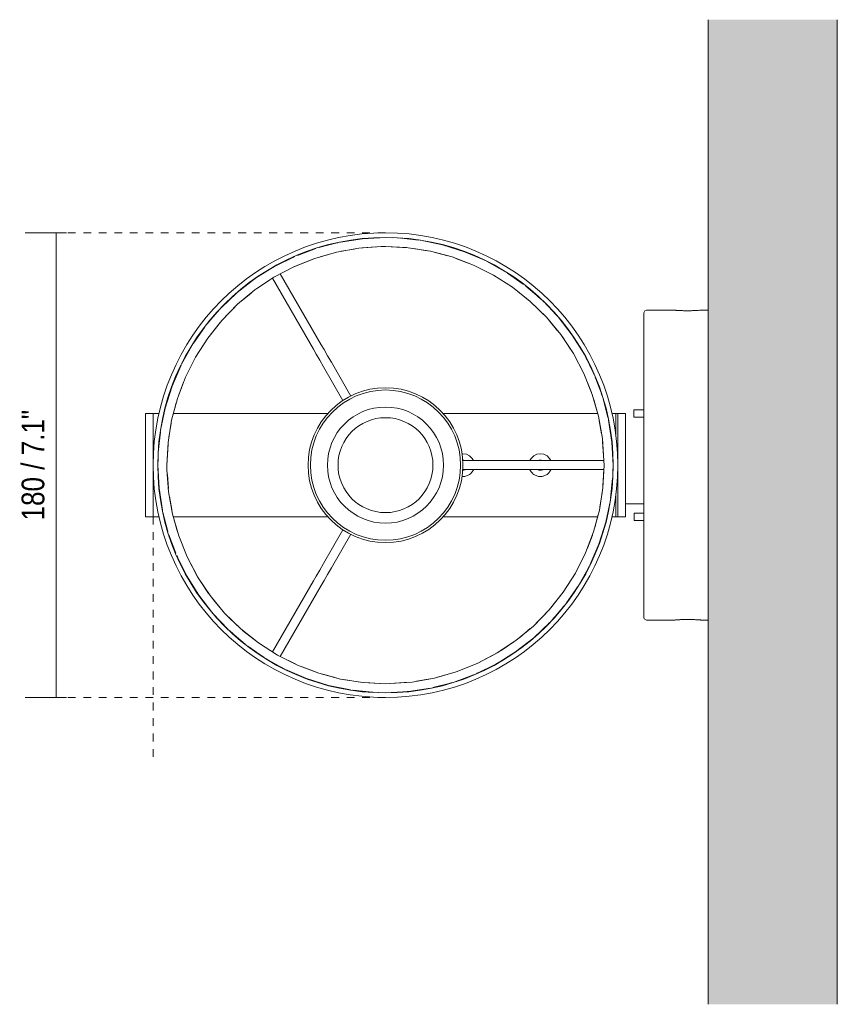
# Model space of a CAD drawing. Header units: millimetres. Extents: x -5712 to -4385, y 223 to 6700.
# Tile 2 of 2: x -4976 to -4659, y 6319 to 6700. Entities that reach past the tile are written whole.
import ezdxf

# ---------------------------------------------------------------- set-up
doc = ezdxf.new("R2010")
doc.units = ezdxf.units.MM
doc.linetypes.add('Dash', pattern=[6, 3, -3])
for name, color, linetype, lineweight in [('Cotas', 7, 'Continuous', 9), ('Cotas-4', 7, 'Continuous', 9), ('Luminarias', 7, 'Continuous', 20), ('Muros', 7, 'Continuous', 9)]:
    doc.layers.add(name, color=color, linetype=linetype, lineweight=lineweight)
doc.layers.add('Lighthing Fixture Dim Grey Dash', color=7, linetype='Dash', lineweight=9, true_color=0xd2d2d2)
doc.styles.add('Arial Narrow', font='ARIALN.TTF', dxfattribs={"height": 8.8})
doc.dimstyles.new('FARO_-_2_2mm_Arial_Narrow_mm_Inch_Right', dxfattribs={"dimscale": 304.8, "dimtxt": 9.006193, "dimasz": 0, "dimexe": 0.03937, "dimexo": 0.0625, "dimgap": 0.006562, "dimtad": 1, "dimdec": 0, "dimzin": 0, "dimdsep": 46, "dimtxsty": 'Arial Narrow', "dimblk1": 'NONE', "dimblk2": 'NONE', "dimsah": 1, "dimcen": 0.09, "dimadec": 0, "dimazin": 0, "dimtfac": 1, "dimtdec": 4, "dimtix": 1, "dimtmove": 0, "dimatfit": 3, "dimfxl": 0.013123, "dimfxlon": 1, "dimtvp": 1, "dimtolj": 1, "dimtzin": 0, "dimarcsym": 2})

# ---------------------------------------------------------------- blocks, each defined once
blk = doc.blocks.new('20053 - 20052 NILA Black and off white wall lamp-586942-Planta_PDF')
at = {"layer": 'Luminarias'}
for p, q in [((-3406.1, 6616.67), (-3406.08, 6616.67)), ((-3412.35, 6613.67), (-3419.72, 6611.76)), ((-3412.44, 6613.65), (-3413.81, 6613.3)), ((-3410.56, 6614.01), (-3411.31, 6613.9)), ((-3391.25, 6615.57), (-3393.96, 6615.64)), ((-3381.13, 6614.68), (-3388.97, 6615.47)), ((-3388.05, 6615.38), (-3388.91, 6615.47)), ((-3381.23, 6614.69), (-3382.9, 6614.86)), ((-3379.7, 6614.44), (-3380.39, 6614.58)), ((-3371.14, 6612.6), (-3371.89, 6612.84)), ((-3421, 6611.36), (-3428.07, 6608.74)), ((-3426.76, 6609.23), (-3427.99, 6608.77)), ((-3421.05, 6611.34), (-3422, 6610.99)), ((-3418.74, 6612.02), (-3419.67, 6611.78)), ((-3419.3, 6608.17), (-3414.24, 6609.62)), ((-3411.12, 6610.31), (-3406.15, 6611.19)), ((-3402.97, 6611.6), (-3397.73, 6611.98)), ((-3393.96, 6612.14), (-3385.87, 6611.73)), ((-3383.11, 6611.36), (-3377.8, 6610.53)), ((-3374.7, 6609.84), (-3369.82, 6608.55)), ((-3363.36, 6610.16), (-3363.81, 6610.3)), ((-3429.11, 6608.31), (-3436.75, 6604.56)), ((-3434.68, 6605.58), (-3436.75, 6604.56)), ((-3429.15, 6608.29), (-3429.86, 6607.94)), ((-3429.48, 6604.33), (-3422.08, 6607.3)), ((-3366.75, 6607.58), (-3361.9, 6605.75)), ((-3355.29, 6606.7), (-3355.91, 6606.97)), ((-3347.77, 6602.54), (-3354.88, 6606.49)), ((-3353.15, 6605.53), (-3354.79, 6606.44)), ((-3436.8, 6604.53), (-3437.35, 6604.19)), ((-3418.85, 6574.1), (-3434.73, 6601.61)), ((-3359.13, 6604.6), (-3352.11, 6601.07)), ((-3347.81, 6602.57), (-3348.53, 6602.97)), ((-3340.6, 6597.61), (-3346.75, 6601.89)), ((-3345.69, 6601.16), (-3346.7, 6601.86)), ((-3444.33, 6599.84), (-3444.52, 6599.69)), ((-3443.58, 6596.02), (-3438.94, 6599.11)), ((-3437.76, 6599.86), (-3421.88, 6572.35)), ((-3340.64, 6597.65), (-3341.52, 6598.26)), ((-3449.97, 6590.87), (-3446.04, 6594.12)), ((-3344.73, 6596.36), (-3338.67, 6591.53)), ((-3333.69, 6591.78), (-3339.55, 6596.81)), ((-3338.83, 6596.19), (-3339.52, 6596.78)), ((-3333.74, 6591.83), (-3334.91, 6592.83)), ((-3332.52, 6590.64), (-3333.02, 6591.16)), ((-3458.25, 6587.76), (-3463.28, 6581.9)), ((-3458.29, 6587.71), (-3459.29, 6586.55)), ((-3457.11, 6588.93), (-3457.63, 6588.43)), ((-3455.94, 6585.03), (-3452.33, 6588.71)), ((-3336.42, 6589.47), (-3332.75, 6585.87)), ((-3282.13, 6587.5), (-3292.92, 6587.5)), ((-3268.96, 6587.5), (-3271.79, 6587.5)), ((-3462.66, 6582.62), (-3463.26, 6581.93)), ((-3462.82, 6576.72), (-3458, 6582.79)), ((-3330.59, 6583.51), (-3327.32, 6579.56)), ((-3464.09, 6580.84), (-3468.36, 6574.7)), ((-3464.11, 6580.82), (-3464.72, 6579.94)), ((-3467.64, 6575.75), (-3468.34, 6574.74)), ((-3325.44, 6577.12), (-3322.32, 6572.43)), ((-3321.62, 6577.86), (-3321.76, 6578.05)), ((-3469.01, 6573.68), (-3472.96, 6566.57)), ((-3469.03, 6573.66), (-3469.43, 6572.94)), ((-3316.92, 6570.32), (-3317.26, 6570.87)), ((-3472.02, 6568.26), (-3472.93, 6566.62)), ((-3471.08, 6562.3), (-3467.54, 6569.35)), ((-3407.39, 6554.25), (-3414.93, 6567.31)), ((-3313.14, 6562.64), (-3316.89, 6570.28)), ((-3315.92, 6568.31), (-3316.89, 6570.28)), ((-3473.16, 6566.18), (-3473.42, 6565.56)), ((-3417.96, 6565.56), (-3410.42, 6552.5)), ((-3317.12, 6563.01), (-3314.14, 6555.59)), ((-3313.15, 6562.66), (-3313.5, 6563.37)), ((-3474.06, 6554.67), (-3472.2, 6559.6)), ((-3310.09, 6554.53), (-3312.71, 6561.6)), ((-3312.24, 6560.34), (-3312.7, 6561.57)), ((-3476.63, 6558.09), (-3476.77, 6557.64)), ((-3310.1, 6554.55), (-3310.45, 6555.5)), ((-3476.33, 6546.7), (-3475.01, 6551.68)), ((-3313.3, 6552.91), (-3311.83, 6547.74)), ((-3307.78, 6545.88), (-3309.69, 6553.25)), ((-3309.45, 6552.31), (-3309.69, 6553.24)), ((-3479.07, 6550.31), (-3479.3, 6549.57)), ((-3297.71, 6548.89), (-3297.71, 6546.09)), ((-3297.7, 6548.89), (-3296.1, 6548.89)), ((-3295.06, 6548.89), (-3293.96, 6548.89)), ((-3486.96, 6547.49), (-3483.96, 6547.49)), ((-3486.96, 6507.49), (-3486.96, 6547.49)), ((-3483.96, 6507.49), (-3483.96, 6547.49)), ((-3482.96, 6547.49), (-3481.62, 6547.49)), ((-3476.15, 6547.49), (-3416.24, 6547.49)), ((-3371.68, 6547.49), (-3311.77, 6547.49)), ((-3311.15, 6544.71), (-3310.26, 6539.62)), ((-3308.19, 6547.49), (-3308.14, 6547.49)), ((-3307.79, 6545.9), (-3308.14, 6547.28)), ((-3307.45, 6544.13), (-3307.56, 6544.88)), ((-3306.3, 6547.49), (-3304.77, 6547.49)), ((-3304.77, 6538.85), (-3304.77, 6547.49)), ((-3303.96, 6547.49), (-3300.96, 6547.49)), ((-3303.96, 6507.49), (-3303.96, 6547.49)), ((-3300.96, 6547.49), (-3300.96, 6507.49)), ((-3296.1, 6546.09), (-3297.7, 6546.09)), ((-3293.96, 6546.09), (-3295.06, 6546.09)), ((-3293.96, 6542.49), (-3293.96, 6545.99)), ((-3481.15, 6540.32), (-3481.94, 6532.48)), ((-3481.15, 6540.31), (-3481.32, 6538.65)), ((-3480.91, 6541.71), (-3481.05, 6541.03)), ((-3477.84, 6538.23), (-3476.99, 6543.69)), ((-3309.85, 6536.55), (-3309.47, 6531.15)), ((-3481.85, 6533.36), (-3481.94, 6532.49)), ((-3478.61, 6527.49), (-3478.19, 6535.61)), ((-3482.04, 6530.2), (-3482.11, 6527.49)), ((-3482.04, 6530.2), (-3482.11, 6527.49)), ((-3348.99, 6529.24), (-3364.07, 6529.24)), ((-3309.39, 6529.24), (-3341.15, 6529.24)), ((-3416.46, 6527.49), (-3416.46, 6527.49)), ((-3416.46, 6527.49), (-3416.46, 6527.49)), ((-3371.46, 6527.49), (-3371.46, 6527.49)), ((-3371.46, 6527.49), (-3371.46, 6527.49)), ((-3364.07, 6525.74), (-3348.99, 6525.74)), ((-3341.15, 6525.74), (-3309.39, 6525.74)), ((-3309.4, 6525.75), (-3309.73, 6519.36)), ((-3305.88, 6524.78), (-3305.81, 6527.49)), ((-3305.88, 6524.78), (-3305.81, 6527.49)), ((-3478.06, 6518.42), (-3478.45, 6523.84)), ((-3306.77, 6514.66), (-3305.98, 6522.5)), ((-3306.07, 6521.64), (-3305.98, 6522.5)), ((-3476.76, 6510.25), (-3477.66, 6515.38)), ((-3310.07, 6516.79), (-3310.93, 6511.28)), ((-3307, 6513.29), (-3306.86, 6513.97)), ((-3306.77, 6514.65), (-3306.61, 6516.31)), ((-3304.77, 6507.49), (-3304.77, 6516.13)), ((-3480.47, 6510.83), (-3480.36, 6510.09)), ((-3300.96, 6512.49), (-3293.96, 6512.49)), ((-3293.96, 6508.99), (-3293.96, 6512.49)), ((-3483.96, 6507.49), (-3486.96, 6507.49)), ((-3481.62, 6507.49), (-3482.96, 6507.49)), ((-3480.14, 6509.12), (-3479.79, 6507.75)), ((-3480.14, 6509.1), (-3478.23, 6501.73)), ((-3416.24, 6507.49), (-3476.15, 6507.49)), ((-3474.6, 6502.01), (-3476.1, 6507.27)), ((-3311.77, 6507.49), (-3371.68, 6507.49)), ((-3311.59, 6508.33), (-3312.92, 6503.27)), ((-3308.14, 6507.49), (-3308.19, 6507.49)), ((-3304.77, 6507.49), (-3306.3, 6507.49)), ((-3300.96, 6507.49), (-3303.96, 6507.49)), ((-3297.7, 6508.89), (-3297.7, 6506.09)), ((-3297.69, 6508.89), (-3296.09, 6508.89)), ((-3296.09, 6506.09), (-3297.69, 6506.09)), ((-3295.06, 6508.89), (-3293.96, 6508.89)), ((-3293.96, 6506.09), (-3295.06, 6506.09)), ((-3478.47, 6502.64), (-3478.22, 6501.71)), ((-3410.42, 6502.49), (-3417.96, 6489.43)), ((-3308.85, 6504.68), (-3308.62, 6505.42)), ((-3477.83, 6500.47), (-3477.48, 6499.52)), ((-3477.83, 6500.45), (-3475.21, 6493.38)), ((-3470.8, 6491.97), (-3473.78, 6499.42)), ((-3414.93, 6487.68), (-3407.39, 6500.74)), ((-3313.84, 6500.35), (-3315.75, 6495.31)), ((-3475.66, 6494.59), (-3475.2, 6493.36)), ((-3311.29, 6496.9), (-3311.15, 6497.34)), ((-3474.79, 6492.36), (-3474.44, 6491.66)), ((-3474.78, 6492.34), (-3471.03, 6484.7)), ((-3466.94, 6484.65), (-3470.66, 6491.72)), ((-3316.83, 6492.72), (-3320.38, 6485.64)), ((-3318.91, 6481.3), (-3314.96, 6488.41)), ((-3315.85, 6486.82), (-3314.94, 6488.46)), ((-3314.77, 6488.77), (-3314.51, 6489.39)), ((-3471.97, 6486.62), (-3471.03, 6484.71)), ((-3471.02, 6484.7), (-3470.68, 6484.15)), ((-3462.45, 6477.82), (-3465.69, 6482.69)), ((-3421.88, 6482.63), (-3437.76, 6455.12)), ((-3434.73, 6453.37), (-3418.85, 6480.88)), ((-3323.84, 6474.13), (-3319.56, 6480.28)), ((-3320.24, 6479.31), (-3319.53, 6480.32)), ((-3318.92, 6481.28), (-3318.52, 6482)), ((-3466.3, 6477.13), (-3466.15, 6476.93)), ((-3457.28, 6471.41), (-3460.67, 6475.5)), ((-3325.09, 6478.27), (-3329.96, 6472.16)), ((-3329.67, 6467.22), (-3324.64, 6473.08)), ((-3325.21, 6472.42), (-3324.62, 6473.11)), ((-3323.86, 6474.1), (-3323.25, 6474.98)), ((-3451.42, 6465.44), (-3455.23, 6469.18)), ((-3331.89, 6470.05), (-3335.65, 6466.22)), ((-3329.71, 6467.17), (-3328.71, 6468.34)), ((-3455.35, 6464.3), (-3454.85, 6463.77)), ((-3337.87, 6464.18), (-3341.98, 6460.78)), ((-3330.77, 6466.1), (-3330.24, 6466.6)), ((-3292.92, 6467.49), (-3282.19, 6467.49)), ((-3271.73, 6467.49), (-3268.96, 6467.49)), ((-3454.28, 6463.25), (-3453.12, 6462.25)), ((-3454.23, 6463.2), (-3448.37, 6458.17)), ((-3443.19, 6458.63), (-3449.3, 6463.5)), ((-3449.02, 6458.74), (-3448.33, 6458.14)), ((-3447.36, 6457.4), (-3446.48, 6456.79)), ((-3447.32, 6457.37), (-3441.17, 6453.09)), ((-3344.28, 6459.01), (-3349.19, 6455.74)), ((-3442.13, 6453.76), (-3441.12, 6453.05)), ((-3440.19, 6452.46), (-3439.47, 6452.06)), ((-3440.15, 6452.44), (-3433.04, 6448.49)), ((-3428.72, 6450.35), (-3434.73, 6453.37)), ((-3351.1, 6454.52), (-3358.19, 6450.79)), ((-3343.59, 6455.15), (-3343.4, 6455.3)), ((-3434.59, 6449.36), (-3432.95, 6448.45)), ((-3421.07, 6447.37), (-3426.19, 6449.31)), ((-3358.44, 6450.66), (-3365.92, 6447.66)), ((-3358.81, 6446.67), (-3351.17, 6450.42)), ((-3432.7, 6448.32), (-3432.08, 6448.05)), ((-3424.56, 6444.82), (-3424.11, 6444.68)), ((-3413.07, 6445.11), (-3418.23, 6446.47)), ((-3368.41, 6446.87), (-3373.77, 6445.34)), ((-3366.92, 6443.62), (-3359.85, 6446.24)), ((-3361.02, 6445.81), (-3359.78, 6446.27)), ((-3358.85, 6446.66), (-3358.15, 6447)), ((-3416.77, 6442.38), (-3416.03, 6442.15)), ((-3404.56, 6443.59), (-3410.22, 6444.47)), ((-3393.96, 6442.84), (-3402.12, 6443.27)), ((-3384.84, 6443.39), (-3390.42, 6443)), ((-3376.66, 6444.7), (-3381.91, 6443.78)), ((-3377.26, 6440.99), (-3376.52, 6441.1)), ((-3375.65, 6441.29), (-3374.28, 6441.65)), ((-3375.57, 6441.31), (-3368.2, 6443.22)), ((-3369.07, 6443), (-3368.14, 6443.24)), ((-3366.98, 6443.61), (-3366.03, 6443.96)), ((-3366.41, 6443.71), (-3366.37, 6443.72)), ((-3408.13, 6440.53), (-3407.45, 6440.39)), ((-3406.9, 6440.32), (-3405.23, 6440.15)), ((-3406.79, 6440.3), (-3398.95, 6439.51)), ((-3399.77, 6439.59), (-3398.9, 6439.51)), ((-3396.84, 6439.42), (-3393.96, 6439.34)), ((-3396.67, 6439.41), (-3393.96, 6439.34))]:
    blk.add_line(p, q, dxfattribs=at)
at = {"layer": 'Luminarias', "flags": 128}
for points in [[(-3393.96, 6615.64), (-3402.88, 6615.19), (-3411.36, 6613.89)], [(-3402.27, 6615.22), (-3402.88, 6615.19), (-3404.85, 6614.89)], [(-3355.26, 6606.68), (-3363.36, 6610.16), (-3371.89, 6612.83), (-3380.43, 6614.59)], [(-3478.61, 6527.49), (-3478.16, 6536.23), (-3476.8, 6544.88), (-3474.57, 6553.34), (-3471.47, 6561.52), (-3467.54, 6569.34), (-3462.82, 6576.72), (-3457.37, 6583.56), (-3451.25, 6589.81), (-3444.5, 6595.39), (-3437.22, 6600.25), (-3429.48, 6604.33), (-3421.36, 6607.58), (-3412.94, 6609.99), (-3404.32, 6611.5), (-3395.59, 6612.13), (-3393.96, 6612.14)], [(-3393.96, 6612.14), (-3385.22, 6611.69), (-3376.57, 6610.34), (-3368.11, 6608.1), (-3359.93, 6605), (-3352.11, 6601.07), (-3344.73, 6596.36), (-3337.89, 6590.91), (-3331.64, 6584.78), (-3326.06, 6578.04), (-3321.2, 6570.75), (-3317.12, 6563.01), (-3313.87, 6554.89), (-3311.47, 6546.47), (-3309.95, 6537.85), (-3309.33, 6529.12), (-3309.31, 6527.49)], [(-3436.77, 6604.55), (-3444.33, 6599.84), (-3451.39, 6594.37), (-3457.65, 6588.41)], [(-3450.62, 6594.96), (-3451.39, 6594.37), (-3452.97, 6592.86)], [(-3316.91, 6570.3), (-3321.62, 6577.86), (-3327.08, 6584.92), (-3333.04, 6591.19)], [(-3326.49, 6584.15), (-3327.08, 6584.92), (-3328.59, 6586.5)], [(-3293.96, 6586.46), (-3293.54, 6587.29), (-3292.92, 6587.5)], [(-3293.96, 6548.99), (-3293.96, 6555.54), (-3293.96, 6561.74), (-3293.96, 6567.41), (-3293.96, 6572.47), (-3293.96, 6576.84), (-3293.96, 6580.45), (-3293.96, 6583.25), (-3293.96, 6585.19), (-3293.96, 6586.25), (-3293.96, 6586.46)], [(-3293.96, 6586.46), (-3293.96, 6586.01), (-3293.96, 6584.66), (-3293.96, 6582.43), (-3293.96, 6579.36), (-3293.96, 6575.5), (-3293.96, 6570.9), (-3293.96, 6565.63), (-3293.96, 6559.78), (-3293.96, 6553.43), (-3293.96, 6546.69), (-3293.96, 6539.65), (-3293.96, 6532.42), (-3293.96, 6527.49)], [(-3421.88, 6572.35), (-3420.78, 6570.45), (-3419.43, 6568.11), (-3417.96, 6565.56)], [(-3414.93, 6567.31), (-3416.41, 6569.88), (-3417.76, 6572.22), (-3418.85, 6574.1)], [(-3473.15, 6566.19), (-3476.63, 6558.09), (-3479.3, 6549.57), (-3481.06, 6541.02)], [(-3305.81, 6527.49), (-3306.26, 6536.41), (-3307.56, 6544.89)], [(-3306.23, 6535.84), (-3306.26, 6536.41), (-3306.59, 6538.56)], [(-3364.31, 6531.89), (-3363.96, 6531.91), (-3362.6, 6531.69), (-3361.37, 6531.06), (-3360.39, 6530.09), (-3359.92, 6529.26)], [(-3341.15, 6529.24), (-3343.34, 6529.24), (-3346.05, 6529.24), (-3348.99, 6529.24)], [(-3338, 6529.26), (-3337.53, 6530.09), (-3336.55, 6531.06), (-3335.32, 6531.69), (-3333.96, 6531.91), (-3332.6, 6531.69), (-3331.37, 6531.06), (-3330.39, 6530.09), (-3329.92, 6529.26)], [(-3482.11, 6527.49), (-3481.66, 6518.57), (-3480.36, 6510.09)], [(-3393.96, 6442.84), (-3402.7, 6443.29), (-3411.35, 6444.65), (-3419.81, 6446.88), (-3427.99, 6449.98), (-3435.81, 6453.91), (-3443.19, 6458.63), (-3450.03, 6464.08), (-3456.28, 6470.21), (-3461.86, 6476.95), (-3466.72, 6484.23), (-3470.8, 6491.97), (-3474.05, 6500.09), (-3476.45, 6508.51), (-3477.97, 6517.13), (-3478.59, 6525.86), (-3478.61, 6527.49)], [(-3309.31, 6527.49), (-3309.76, 6518.75), (-3311.11, 6510.1), (-3313.35, 6501.64), (-3316.45, 6493.46), (-3320.38, 6485.64), (-3325.09, 6478.26), (-3330.55, 6471.42), (-3336.67, 6465.17), (-3343.41, 6459.59), (-3350.7, 6454.73), (-3358.44, 6450.65), (-3366.56, 6447.4), (-3374.98, 6445), (-3383.6, 6443.48), (-3392.33, 6442.86), (-3393.96, 6442.84)], [(-3348.99, 6525.74), (-3346.03, 6525.74), (-3343.33, 6525.74), (-3341.15, 6525.74)], [(-3293.96, 6527.49), (-3293.96, 6520.2), (-3293.96, 6513.02), (-3293.96, 6506.07), (-3293.96, 6499.44), (-3293.96, 6493.25), (-3293.96, 6487.57), (-3293.96, 6482.52), (-3293.96, 6478.15), (-3293.96, 6474.53), (-3293.96, 6471.73), (-3293.96, 6469.79), (-3293.96, 6468.73), (-3293.96, 6468.52)], [(-3481.69, 6519.14), (-3481.66, 6518.57), (-3481.33, 6516.47)], [(-3314.77, 6488.79), (-3311.29, 6496.89), (-3308.62, 6505.42), (-3306.86, 6513.96)], [(-3293.96, 6468.52), (-3293.96, 6468.98), (-3293.96, 6470.33), (-3293.96, 6472.55), (-3293.96, 6475.62), (-3293.96, 6479.49), (-3293.96, 6484.09), (-3293.96, 6489.36), (-3293.96, 6495.21), (-3293.96, 6501.55), (-3293.96, 6505.99)], [(-3417.96, 6489.43), (-3419.44, 6486.86), (-3420.79, 6484.52), (-3421.88, 6482.63)], [(-3418.85, 6480.88), (-3417.75, 6482.78), (-3416.4, 6485.12), (-3414.93, 6487.68)], [(-3471.01, 6484.68), (-3466.3, 6477.13), (-3460.84, 6470.06), (-3454.88, 6463.8)], [(-3461.43, 6470.83), (-3460.84, 6470.07), (-3459.49, 6468.65)], [(-3292.92, 6467.49), (-3293.76, 6467.91), (-3293.96, 6468.52)], [(-3351.15, 6450.44), (-3343.59, 6455.15), (-3336.53, 6460.61), (-3330.26, 6466.57)], [(-3337.3, 6460.02), (-3336.53, 6460.62), (-3335.13, 6461.95)], [(-3353.03, 6449.51), (-3351.17, 6450.42), (-3350.63, 6450.76)], [(-3432.66, 6448.3), (-3424.56, 6444.82), (-3416.03, 6442.15), (-3407.49, 6440.4)], [(-3393.96, 6439.34), (-3385.04, 6439.79), (-3376.56, 6441.09)], [(-3385.57, 6439.77), (-3385.04, 6439.8), (-3383.07, 6440.1)]]:
    blk.add_lwpolyline(points, dxfattribs=at)
at = {"layer": 'Luminarias'}
for centre, radius, start, end in [((-3393.96, 6527.49), 90, 90, 270), ((-3393.96, 6527.49), 90, 270, 90), ((-3393.96, 6527.49), 88.2, 90, 270), ((-3393.96, 6527.49), 88.2, 270, 90), ((-3393.96, 6527.49), 30, 90, 270), ((-3393.96, 6527.49), 29.1, 0, 180), ((-3393.96, 6527.49), 30, 270, 90), ((-3393.96, 6527.49), 22.5, 0, 180), ((-3393.96, 6527.49), 18.38, 0, 180), ((-3363.96, 6527.49), 1.98, 62.4976, 93.7635), ((-3363.96, 6527.49), 1.98, 62.4976, 93.7635), ((-3363.96, 6527.49), 1.98, 63.7223, 93.8621), ((-3333.96, 6527.49), 1.98, 62.5137, 117.4889), ((-3333.96, 6527.49), 1.98, 62.5137, 117.4889), ((-3333.96, 6527.49), 1.98, 63.7461, 116.2576), ((-3393.96, 6527.49), 29.1, 180, 0), ((-3393.96, 6527.49), 22.5, 180, 0), ((-3393.96, 6527.49), 18.38, 180, 0), ((-3363.96, 6527.49), 1.98, 266.2314, 297.7067), ((-3363.96, 6527.49), 1.98, 266.2314, 297.7067), ((-3363.96, 6527.49), 1.98, 266.1327, 296.5773), ((-3333.96, 6527.49), 1.98, 242.2799, 297.7227), ((-3333.96, 6527.49), 1.98, 242.2799, 297.7227), ((-3333.96, 6527.49), 1.98, 243.4026, 296.6012)]:
    blk.add_arc(centre, radius, start, end, dxfattribs=at)
for centre, major_axis, start_param, end_param in [((-3296.71, 6548.89), (1, 0), 3.021883, 3.269919), ((-3295.11, 6548.89), (-1, 0), 0.128327, 1.616548), ((-3482.96, 6547.49), (1, 0), 1.570796, 3.141593), ((-3304.98, 6547.49), (1.02, 0), 0, 1.356438), ((-3296.71, 6546.09), (-1, 0), 6.163475, 6.411512), ((-3295.11, 6546.09), (1, 0), 3.269919, 4.75814), ((-3482.96, 6507.49), (1, 0), 1.570796, 3.141593), ((-3304.98, 6507.49), (1.02, 0), 0, 1.356438), ((-3296.7, 6508.89), (1, 0), 3.021883, 3.269919), ((-3296.7, 6506.09), (-1, 0), 6.163475, 6.411512), ((-3295.1, 6508.89), (-1, 0), 0.128327, 1.616548), ((-3295.1, 6506.09), (-1, 0), 0.128327, 1.616548)]:
    blk.add_ellipse(centre, major_axis=major_axis, ratio=0.000015, start_param=start_param, end_param=end_param, dxfattribs=at)
for points, knots in [([(-3271.79, 6587.5), (-3271.8, 6587.5), (-3271.97, 6587.48), (-3272.74, 6587.42), (-3273.91, 6587.36), (-3275.36, 6587.3), (-3276.96, 6587.28), (-3278.55, 6587.3), (-3280.01, 6587.36), (-3280.99, 6587.41), (-3281.56, 6587.45), (-3282, 6587.48), (-3282.12, 6587.5), (-3282.13, 6587.5)], [0, 0, 0, 0, 0.1, 0.2, 0.3, 0.4, 0.5, 0.6, 0.7, 0.8, 0.85, 0.9, 1, 1, 1, 1]), ([(-3359.92, 6525.73), (-3360.04, 6525.43), (-3360.43, 6524.75), (-3361.32, 6523.86), (-3362.57, 6523.23), (-3363.61, 6523.06), (-3364.19, 6523.08), (-3364.31, 6523.09)], [0.131332, 0.131332, 0.131332, 0.131332, 0.2, 0.3, 0.4, 0.5, 0.5253494, 0.5253494, 0.5253494, 0.5253494]), ([(-3329.93, 6525.7), (-3330.05, 6525.42), (-3330.44, 6524.74), (-3331.32, 6523.86), (-3332.57, 6523.23), (-3333.96, 6523.01), (-3335.35, 6523.22), (-3336.6, 6523.86), (-3337.48, 6524.74), (-3337.87, 6525.42), (-3337.99, 6525.7)], [0.1330329, 0.1330329, 0.1330329, 0.1330329, 0.2, 0.3, 0.4, 0.5, 0.6, 0.7, 0.8, 0.8670669, 0.8670669, 0.8670669, 0.8670669]), ([(-3282.19, 6467.49), (-3282.19, 6467.49), (-3282.02, 6467.5), (-3281.23, 6467.56), (-3280.05, 6467.63), (-3278.57, 6467.69), (-3276.96, 6467.71), (-3275.34, 6467.69), (-3273.87, 6467.63), (-3272.88, 6467.57), (-3272.3, 6467.53), (-3271.86, 6467.5), (-3271.73, 6467.49), (-3271.73, 6467.49)], [0, 0, 0, 0, 0.1, 0.2, 0.3, 0.4, 0.5, 0.6, 0.7, 0.8, 0.85, 0.9, 1, 1, 1, 1])]:
    blk.add_open_spline(points, degree=3, knots=knots, dxfattribs=at)
blk = doc.blocks.new('DIMBLOCK8-Planta_PDF')
at = {"layer": 'Cotas-4', "color": 251, "true_color": 0x5b5b5b}
for p, q in [((-4962.05, 6617.51), (-4974.05, 6617.51)), ((-4962.05, 6617.51), (-4962.05, 6437.49)), ((-4962.05, 6617.51), (-4958.05, 6617.51)), ((-4962.05, 6437.49), (-4974.05, 6437.49)), ((-4962.05, 6437.49), (-4958.05, 6437.49))]:
    blk.add_line(p, q, dxfattribs=at)
at = {"layer": 'Cotas-4', "color": 0, "insert": (-4975.42, 6506.06), "char_height": 8.8, "width": 51.464, "attachment_point": 1, "rotation": 90, "line_spacing_factor": 0.974696, "style": 'Arial Narrow'}
blk.add_mtext('180 / 7.1"', dxfattribs=at)
blk = doc.blocks.new('_None')

msp = doc.modelspace()

# ---------------------------------------------------------------- hatches: boundary and pattern name
at = {"layer": 'Muros', "true_color": 0xf7f7f7}
msp.add_hatch(color=7, dxfattribs=at).paths.add_polyline_path([(-4659.48, 6318.66), (-4659.48, 6700.01), (-4709.48, 6700.01), (-4709.48, 6318.66)])

# ---------------------------------------------------------------- linework, layer by layer
at = {"layer": 'Lighthing Fixture Dim Grey Dash'}
for p, q in [((-4834.48, 6617.51), (-4959.48, 6617.51)), ((-4924.48, 6507.5), (-4924.48, 6412.5)), ((-4709.48, 6467.5), (-4709.48, 6387.5)), ((-4834.48, 6437.49), (-4959.48, 6437.49))]:
    msp.add_line(p, q, dxfattribs=at)
at = {"layer": 'Muros', "color": 253, "true_color": 0xaaaaaa}
for p, q in [((-4709.48, 6318.66), (-4709.48, 6700.01)), ((-4659.48, 6700.01), (-4659.48, 6318.66))]:
    msp.add_line(p, q, dxfattribs=at)

# ---------------------------------------------------------------- block references
at = {"layer": 'Luminarias'}
msp.add_blockref('20053 - 20052 NILA Black and off white wall lamp-586942-Planta_PDF', (-1440.52, 0), dxfattribs=at)

# ---------------------------------------------------------------- dimensions: what is measured, and where the dimension line sits
at = {"layer": 'Cotas', "color": 251, "true_color": 0x5b5b5b}
dim = msp.add_linear_dim(base=(-4962.05, 6437.49), p1=(-4958.05, 6617.51), p2=(-4958.05, 6437.49), angle=90, dimstyle='FARO_-_2_2mm_Arial_Narrow_mm_Inch_Right', override={"dimpost": '<>', "dimfxl": 180.012368}, dxfattribs=at)
dim.commit()
dim.dimension.update_dxf_attribs({"geometry": 'DIMBLOCK8-Planta_PDF', "text_midpoint": (-4969.75, 6527.5)})

doc.saveas('drawing.dxf')
